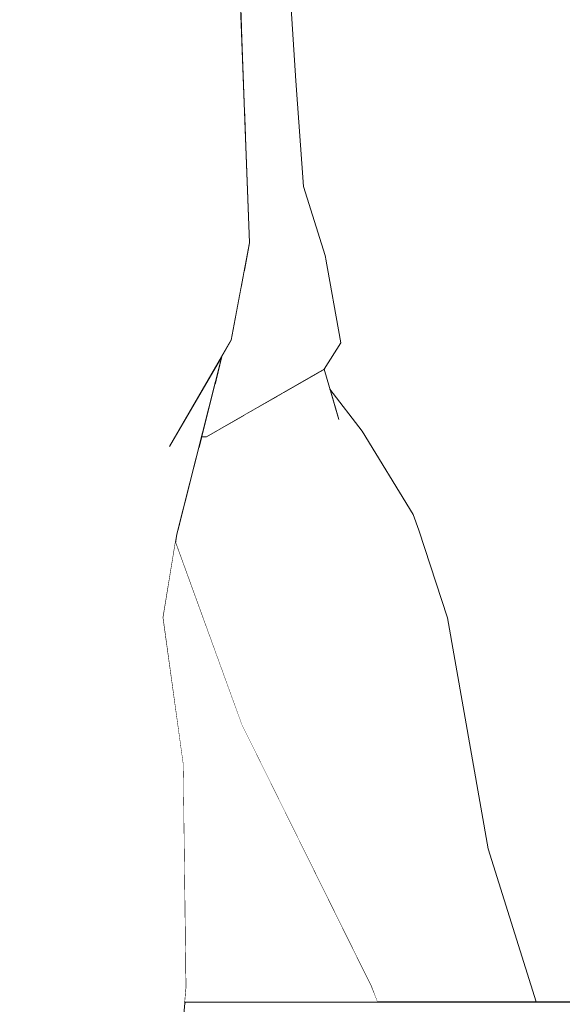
# Model space of a CAD drawing. Header units: millimetres. Extents: x 90539 to 127778, y -34922 to 14506.
# Tile 131 of 256: x 111008 to 111206, y 641 to 1000. Entities that reach past the tile are written whole.
import ezdxf

# ---------------------------------------------------------------- set-up
doc = ezdxf.new("R2010")
doc.units = ezdxf.units.MM
doc.header["$MEASUREMENT"] = 0
doc.linetypes.add('Wipeout_Contour', pattern=[1000, 0, -1000])
for name, color, linetype in [('Nowe_A-Niepełnosprawni', 7, 'Continuous'), ('Nowe_A-Wymiary-Wewnętrzne', 7, 'Continuous'), ('Nowe_A-Wymiary-Zewnętrzne', 7, 'Continuous'), ('Nowe_A-Ściany-Działowe', 7, 'Continuous'), ('Nowe_Drzwi Archicad', 7, 'Continuous')]:
    doc.layers.add(name, color=color, linetype=linetype)
for name, color, linetype, lineweight in [('Nowe_A-Niepełnosprawni_Nr_pióra__4', 7, 'Continuous', 13), ('Nowe_A-Wymiary-Wewnętrzne_Nr_pióra__46', 5, 'Continuous', 15), ('Nowe_A-Wymiary-Zewnętrzne_Nr_pióra__46', 5, 'Continuous', 15)]:
    doc.layers.add(name, color=color, linetype=linetype, lineweight=lineweight)
for name, color, linetype, lineweight, true_color in [('Nowe_A-Wymiary-Wewnętrzne_Nr_pióra__45', 7, 'Continuous', 15, 0x40a5ff), ('Nowe_A-Wymiary-Wewnętrzne_Nr_pióra__85', 7, 'Continuous', 13, 0x80c2ff), ('Nowe_A-Wymiary-Zewnętrzne_Nr_pióra__45', 7, 'Continuous', 15, 0x40a5ff), ('Nowe_A-Wymiary-Zewnętrzne_Nr_pióra__85', 7, 'Continuous', 13, 0x80c2ff)]:
    doc.layers.add(name, color=color, linetype=linetype, lineweight=lineweight, true_color=true_color)
doc.styles.add('STYL_AUTOMATYCZNY_2', font='arial.ttf')
doc.dimstyles.new('STYL_AUTOMATYCZNY__1', dxfattribs={"dimtxt": 125, "dimasz": 47.5, "dimexe": 0.18, "dimexo": 20, "dimgap": 0, "dimtad": 1, "dimdec": 1, "dimlfac": 0.1, "dimzin": 0, "dimdsep": 46, "dimtxsty": 'STYL_AUTOMATYCZNY_2', "dimblk": 'ARROWHEAD_11', "dimblk1": 'ARROWHEAD_11', "dimblk2": 'ARROWHEAD_11', "dimcen": 0.09, "dimclrd": 256, "dimclre": 256, "dimclrt": 5, "dimadec": 1, "dimazin": 0, "dimtfac": 1, "dimtdec": 4, "dimtmove": 0, "dimatfit": 3, "dimfxl": 0, "dimtolj": 1, "dimtzin": 0, "dimarcsym": 0})

# ---------------------------------------------------------------- blocks, each defined once
blk = doc.blocks.new('ElemPrzekroju_23')
at = {"color": 254, "linetype": 'Wipeout_Contour', "lineweight": 0, "ltscale": 333075.361572}
blk.add_wipeout([(110996, 940.97), (111052.99, 941.22), (111013.66, 1004.53)], dxfattribs=at).dxf.layer = 'Nowe_A-Niepełnosprawni'
at = {"color": 254, "linetype": 'Wipeout_Contour', "lineweight": 0, "ltscale": 333293.029782}
blk.add_wipeout([(111088.75, 995.89), (111089.8, 967.46), (111101.16, 969.41)], dxfattribs=at).dxf.layer = 'Nowe_A-Niepełnosprawni'
at = {"color": 254, "linetype": 'Wipeout_Contour', "lineweight": 0, "ltscale": 555465.124489}
blk.add_wipeout([(111081.55, 877.34), (111078.97, 867.11), (111112.42, 889.9), (111088.62, 902.77), (111085.01, 883.3)], dxfattribs=at).dxf.layer = 'Nowe_A-Niepełnosprawni'
at = {"color": 254, "linetype": 'Wipeout_Contour', "lineweight": 0, "ltscale": 333190.077844}
blk.add_wipeout([(111053.72, 780.95), (111065.16, 812.54), (111062.54, 844.61)], dxfattribs=at).dxf.layer = 'Nowe_A-Niepełnosprawni'
at = {"color": 254, "linetype": 'Wipeout_Contour', "lineweight": 0, "ltscale": 333012.548656}
blk.add_wipeout([(110987.07, 779.61), (111003.26, 702.25), (111014.62, 779.1)], dxfattribs=at).dxf.layer = 'Nowe_A-Niepełnosprawni'
at = {"color": 254, "linetype": 'Wipeout_Contour', "lineweight": 0, "ltscale": 333495.32774}
blk.add_wipeout([(111170.38, 699.64), (111158.54, 778.04), (111158.83, 697.07)], dxfattribs=at).dxf.layer = 'Nowe_A-Niepełnosprawni'
at = {"color": 254, "linetype": 'Wipeout_Contour', "lineweight": 0, "ltscale": 444785.930458}
blk.add_wipeout([(111068.13, 642), (111068.11, 641.77), (111320.3, 641.77), (111321.97, 642)], dxfattribs=at).dxf.layer = 'Nowe_A-Niepełnosprawni'
at = {"color": 254, "linetype": 'Wipeout_Contour', "lineweight": 0, "ltscale": 333294.301523}
blk.add_wipeout([(111089.98, 962.62), (111090.15, 958.09), (111101.16, 969.41)], dxfattribs=at).dxf.layer = 'Nowe_A-Niepełnosprawni'
at = {"color": 254, "linetype": 'Wipeout_Contour', "lineweight": 0, "ltscale": 333230.728718}
blk.add_wipeout([(111083.78, 945.03), (111051.41, 876.56), (111085.01, 883.3)], dxfattribs=at).dxf.layer = 'Nowe_A-Niepełnosprawni'
at = {"color": 254, "linetype": 'Wipeout_Contour', "lineweight": 0, "ltscale": 444398.691673}
blk.add_wipeout([(111089.72, 908.67), (111088.62, 902.77), (111112.42, 889.9), (111092.47, 907.68)], dxfattribs=at).dxf.layer = 'Nowe_A-Niepełnosprawni'
at = {"color": 254, "linetype": 'Wipeout_Contour', "lineweight": 0, "ltscale": 333001.457729}
blk.add_wipeout([(110990.75, 841.76), (110987.07, 779.61), (111014.62, 779.1)], dxfattribs=at).dxf.layer = 'Nowe_A-Niepełnosprawni'
at = {"color": 254, "linetype": 'Wipeout_Contour', "lineweight": 0, "ltscale": 333145.143357}
blk.add_wipeout([(111053.72, 780.95), (111028.22, 702.26), (111056.26, 727.95)], dxfattribs=at).dxf.layer = 'Nowe_A-Niepełnosprawni'
at = {"color": 254, "linetype": 'Wipeout_Contour', "lineweight": 0, "ltscale": 444782.557671}
blk.add_wipeout([(111068.11, 641.77), (111068.05, 641.09), (111318.69, 641.09), (111320.3, 641.77)], dxfattribs=at).dxf.layer = 'Nowe_A-Niepełnosprawni'
at = {"color": 254, "linetype": 'Wipeout_Contour', "lineweight": 0, "ltscale": 333261.293765}
blk.add_wipeout([(111087.72, 1023.79), (111069.13, 1016.81), (111091.6, 918.81)], dxfattribs=at).dxf.layer = 'Nowe_A-Niepełnosprawni'
at = {"color": 254, "linetype": 'Wipeout_Contour', "lineweight": 0, "ltscale": 333143.586307}
blk.add_wipeout([(111028.73, 875.63), (111051.41, 876.56), (111052.99, 941.22)], dxfattribs=at).dxf.layer = 'Nowe_A-Niepełnosprawni'
at = {"color": 254, "linetype": 'Wipeout_Contour', "lineweight": 0, "ltscale": 333360.71371}
blk.add_wipeout([(111119.31, 914.26), (111111.35, 939.43), (111119.19, 897.14)], dxfattribs=at).dxf.layer = 'Nowe_A-Niepełnosprawni'
at = {"color": 254, "linetype": 'Wipeout_Contour', "lineweight": 0, "ltscale": 333219.265578}
blk.add_wipeout([(111062.54, 844.61), (111065.16, 812.54), (111081.55, 877.34)], dxfattribs=at).dxf.layer = 'Nowe_A-Niepełnosprawni'
at = {"color": 254, "linetype": 'Wipeout_Contour', "lineweight": 0, "ltscale": 333178.210345}
blk.add_wipeout([(111053.72, 780.95), (111056.26, 727.95), (111060.23, 782.18)], dxfattribs=at).dxf.layer = 'Nowe_A-Niepełnosprawni'
at = {"color": 254, "linetype": 'Wipeout_Contour', "lineweight": 0, "ltscale": 444554.190649}
blk.add_wipeout([(111093.37, 754.24), (111144.06, 642), (111154.98, 642), (111154.47, 645.98)], dxfattribs=at).dxf.layer = 'Nowe_A-Niepełnosprawni'
at = {"color": 254, "linetype": 'Wipeout_Contour', "lineweight": 0, "ltscale": 333120.426833}
blk.add_wipeout([(111028.22, 702.26), (111025.48, 633.43), (111060.22, 676.09)], dxfattribs=at).dxf.layer = 'Nowe_A-Niepełnosprawni'
at = {"color": 254, "linetype": 'Wipeout_Contour', "lineweight": 0, "ltscale": 333572.959649}
blk.add_wipeout([(111188.54, 646.92), (111188.61, 642), (111189.79, 642)], dxfattribs=at).dxf.layer = 'Nowe_A-Niepełnosprawni'
at = {"color": 254, "linetype": 'Wipeout_Contour', "lineweight": 0, "ltscale": 444402.634226}
blk.add_wipeout([(111088.48, 1003.24), (111088.75, 995.89), (111101.16, 969.41), (111106.11, 1015)], dxfattribs=at).dxf.layer = 'Nowe_A-Niepełnosprawni'
at = {"color": 254, "linetype": 'Wipeout_Contour', "lineweight": 0, "ltscale": 333200.102018}
blk.add_wipeout([(111083.78, 945.03), (111052.99, 941.22), (111051.41, 876.56)], dxfattribs=at).dxf.layer = 'Nowe_A-Niepełnosprawni'
at = {"color": 254, "linetype": 'Wipeout_Contour', "lineweight": 0, "ltscale": 333327.03934}
blk.add_wipeout([(111111.35, 939.43), (111092.47, 907.68), (111112.42, 889.9)], dxfattribs=at).dxf.layer = 'Nowe_A-Niepełnosprawni'
at = {"color": 254, "linetype": 'Wipeout_Contour', "lineweight": 0, "ltscale": 333094.976502}
blk.add_wipeout([(111014.62, 779.1), (111042.26, 842.05), (111028.73, 875.63)], dxfattribs=at).dxf.layer = 'Nowe_A-Niepełnosprawni'
at = {"color": 254, "linetype": 'Wipeout_Contour', "lineweight": 0, "ltscale": 444476.584128}
blk.add_wipeout([(111093.37, 754.24), (111088.79, 743.18), (111141.66, 642), (111144.06, 642)], dxfattribs=at).dxf.layer = 'Nowe_A-Niepełnosprawni'
at = {"color": 254, "linetype": 'Wipeout_Contour', "lineweight": 0, "ltscale": 333140.129935}
blk.add_wipeout([(111060.22, 676.09), (111025.48, 633.43), (111048.9, 640.33)], dxfattribs=at).dxf.layer = 'Nowe_A-Niepełnosprawni'
at = {"color": 254, "linetype": 'Wipeout_Contour', "lineweight": 0, "ltscale": 333333.333373}
blk.add_wipeout([(111101.16, 969.41), (111111.35, 939.43), (111108.55, 977.93)], dxfattribs=at).dxf.layer = 'Nowe_A-Niepełnosprawni'
at = {"color": 254, "linetype": 'Wipeout_Contour', "lineweight": 0, "ltscale": 333089.082028}
blk.add_wipeout([(110996, 940.97), (111028.73, 875.63), (111052.99, 941.22)], dxfattribs=at).dxf.layer = 'Nowe_A-Niepełnosprawni'
at = {"color": 254, "linetype": 'Wipeout_Contour', "lineweight": 0, "ltscale": 333167.612047}
blk.add_wipeout([(111062.54, 844.61), (111042.26, 842.05), (111053.72, 780.95)], dxfattribs=at).dxf.layer = 'Nowe_A-Niepełnosprawni'
at = {"color": 254, "linetype": 'Wipeout_Contour', "lineweight": 0, "ltscale": 333410.816144}
blk.add_wipeout([(111158.83, 697.07), (111131.34, 802.8), (111112.88, 757.79)], dxfattribs=at).dxf.layer = 'Nowe_A-Niepełnosprawni'
at = {"color": 254, "linetype": 'Wipeout_Contour', "lineweight": 0, "ltscale": 333053.311274}
blk.add_wipeout([(111014.62, 779.1), (111003.26, 702.25), (111028.22, 702.26)], dxfattribs=at).dxf.layer = 'Nowe_A-Niepełnosprawni'
at = {"color": 254, "linetype": 'Wipeout_Contour', "lineweight": 0, "ltscale": 333183.435298}
blk.add_wipeout([(111048.9, 640.33), (111068.61, 647.24), (111060.22, 676.09)], dxfattribs=at).dxf.layer = 'Nowe_A-Niepełnosprawni'
at = {"color": 254, "linetype": 'Wipeout_Contour', "lineweight": 0, "ltscale": 333294.038881}
blk.add_wipeout([(111089.8, 967.46), (111089.98, 962.62), (111101.16, 969.41)], dxfattribs=at).dxf.layer = 'Nowe_A-Niepełnosprawni'
at = {"color": 254, "linetype": 'Wipeout_Contour', "lineweight": 0, "ltscale": 333354.47463}
blk.add_wipeout([(111112.42, 889.9), (111119.19, 897.14), (111111.35, 939.43)], dxfattribs=at).dxf.layer = 'Nowe_A-Niepełnosprawni'
at = {"color": 254, "linetype": 'Wipeout_Contour', "lineweight": 0, "ltscale": 333367.918498}
blk.add_wipeout([(111093.37, 754.24), (111154.47, 645.98), (111112.88, 757.79)], dxfattribs=at).dxf.layer = 'Nowe_A-Niepełnosprawni'
at = {"color": 254, "linetype": 'Wipeout_Contour', "lineweight": 0, "ltscale": 333038.625454}
blk.add_wipeout([(111003.26, 702.25), (111000.49, 633.43), (111028.22, 702.26)], dxfattribs=at).dxf.layer = 'Nowe_A-Niepełnosprawni'
at = {"color": 254, "linetype": 'Wipeout_Contour', "lineweight": 0, "ltscale": 444697.289988}
blk.add_wipeout([(111170.38, 699.64), (111158.83, 697.07), (111177.91, 642), (111182.38, 642)], dxfattribs=at).dxf.layer = 'Nowe_A-Niepełnosprawni'
at = {"color": 254, "linetype": 'Wipeout_Contour', "lineweight": 0, "ltscale": 333177.230898}
blk.add_wipeout([(111048.9, 640.33), (111053.98, 627.19), (111068.61, 647.24)], dxfattribs=at).dxf.layer = 'Nowe_A-Niepełnosprawni'
at = {"color": 254, "linetype": 'Wipeout_Contour', "lineweight": 0, "ltscale": 333328.814765}
blk.add_wipeout([(111101.16, 969.41), (111108.55, 977.93), (111106.11, 1015)], dxfattribs=at).dxf.layer = 'Nowe_A-Niepełnosprawni'
at = {"color": 254, "linetype": 'Wipeout_Contour', "lineweight": 0, "ltscale": 333374.779211}
blk.add_wipeout([(111119.31, 914.26), (111119.19, 897.14), (111124.92, 882.36)], dxfattribs=at).dxf.layer = 'Nowe_A-Niepełnosprawni'
at = {"color": 254, "linetype": 'Wipeout_Contour', "lineweight": 0, "ltscale": 444359.101261}
blk.add_wipeout([(111075.98, 848.14), (111112.42, 889.9), (111078.97, 867.11), (111077.33, 860.65)], dxfattribs=at).dxf.layer = 'Nowe_A-Niepełnosprawni'
at = {"color": 254, "linetype": 'Wipeout_Contour', "lineweight": 0, "ltscale": 333456.026371}
blk.add_wipeout([(111158.83, 697.07), (111158.54, 778.04), (111131.34, 802.8)], dxfattribs=at).dxf.layer = 'Nowe_A-Niepełnosprawni'
at = {"color": 254, "linetype": 'Wipeout_Contour', "lineweight": 0, "ltscale": 333150.987704}
blk.add_wipeout([(111028.22, 702.26), (111060.22, 676.09), (111056.26, 727.95)], dxfattribs=at).dxf.layer = 'Nowe_A-Niepełnosprawni'
at = {"color": 254, "linetype": 'Wipeout_Contour', "lineweight": 0, "ltscale": 444764.681365}
blk.add_wipeout([(111178.67, 697.75), (111188.54, 646.92), (111193.97, 642), (111196.17, 642)], dxfattribs=at).dxf.layer = 'Nowe_A-Niepełnosprawni'
at = {"color": 254, "linetype": 'Wipeout_Contour', "lineweight": 0, "ltscale": 333512.032102}
blk.add_wipeout([(111173.35, 642), (111165.89, 657.32), (111166.75, 642)], dxfattribs=at).dxf.layer = 'Nowe_A-Niepełnosprawni'
at = {"color": 254, "linetype": 'Wipeout_Contour', "lineweight": 0, "ltscale": 333194.960086}
blk.add_wipeout([(111068.61, 647.24), (111053.98, 627.19), (111067.32, 633.09)], dxfattribs=at).dxf.layer = 'Nowe_A-Niepełnosprawni'
at = {"layer": 'Nowe_A-Niepełnosprawni_Nr_pióra__4', "color": 7, "linetype": 'Continuous', "lineweight": 13}
blk.add_line((111106.11, 1015), (111108.55, 977.93), dxfattribs=at)
at = {"color": 254, "linetype": 'Wipeout_Contour', "lineweight": 0, "ltscale": 333272.070635}
blk.add_wipeout([(111083.78, 945.03), (111085.01, 883.3), (111091.6, 918.81)], dxfattribs=at).dxf.layer = 'Nowe_A-Niepełnosprawni'
at = {"color": 254, "linetype": 'Wipeout_Contour', "lineweight": 0, "ltscale": 333373.966698}
blk.add_wipeout([(111118.86, 872.75), (111124.92, 882.36), (111119.19, 897.14)], dxfattribs=at).dxf.layer = 'Nowe_A-Niepełnosprawni'
at = {"color": 254, "linetype": 'Wipeout_Contour', "lineweight": 0, "ltscale": 333237.486191}
blk.add_wipeout([(111077.33, 860.65), (111074.4, 849.06), (111075.98, 848.14)], dxfattribs=at).dxf.layer = 'Nowe_A-Niepełnosprawni'
at = {"color": 254, "linetype": 'Wipeout_Contour', "lineweight": 0, "ltscale": 333085.224052}
blk.add_wipeout([(111034.87, 779.57), (111014.62, 779.1), (111028.22, 702.26)], dxfattribs=at).dxf.layer = 'Nowe_A-Niepełnosprawni'
at = {"color": 254, "linetype": 'Wipeout_Contour', "lineweight": 0, "ltscale": 333191.726642}
blk.add_wipeout([(111056.26, 727.95), (111067.56, 728.79), (111060.23, 782.18)], dxfattribs=at).dxf.layer = 'Nowe_A-Niepełnosprawni'
at = {"color": 254, "linetype": 'Wipeout_Contour', "lineweight": 0, "ltscale": 333500.534557}
blk.add_wipeout([(111170.38, 699.64), (111163.89, 782.09), (111158.54, 778.04)], dxfattribs=at).dxf.layer = 'Nowe_A-Niepełnosprawni'
at = {"color": 254, "linetype": 'Wipeout_Contour', "lineweight": 0, "ltscale": 333578.145906}
blk.add_wipeout([(111193.97, 642), (111188.54, 646.92), (111189.79, 642)], dxfattribs=at).dxf.layer = 'Nowe_A-Niepełnosprawni'
at = {"color": 254, "linetype": 'Wipeout_Contour', "lineweight": 0, "ltscale": 333209.614793}
blk.add_wipeout([(111043.66, 1000.51), (111083.78, 945.03), (111069.13, 1016.81)], dxfattribs=at).dxf.layer = 'Nowe_A-Niepełnosprawni'
at = {"color": 254, "linetype": 'Wipeout_Contour', "lineweight": 0, "ltscale": 333234.626509}
blk.add_wipeout([(111074.16, 848.11), (111075.98, 848.14), (111074.4, 849.06)], dxfattribs=at).dxf.layer = 'Nowe_A-Niepełnosprawni'
at = {"color": 254, "linetype": 'Wipeout_Contour', "lineweight": 0, "ltscale": 333100.17138}
blk.add_wipeout([(111042.26, 842.05), (111014.62, 779.1), (111034.87, 779.57)], dxfattribs=at).dxf.layer = 'Nowe_A-Niepełnosprawni'
at = {"color": 254, "linetype": 'Wipeout_Contour', "lineweight": 0, "ltscale": 333432.418873}
blk.add_wipeout([(111112.88, 757.79), (111154.47, 645.98), (111158.83, 697.07)], dxfattribs=at).dxf.layer = 'Nowe_A-Niepełnosprawni'
at = {"color": 254, "linetype": 'Wipeout_Contour', "lineweight": 0, "ltscale": 333202.341332}
blk.add_wipeout([(111060.22, 676.09), (111068.61, 647.24), (111067.56, 728.79)], dxfattribs=at).dxf.layer = 'Nowe_A-Niepełnosprawni'
at = {"color": 254, "linetype": 'Wipeout_Contour', "lineweight": 0, "ltscale": 333059.627835}
blk.add_wipeout([(111028.22, 702.26), (111000.49, 633.43), (111025.48, 633.43)], dxfattribs=at).dxf.layer = 'Nowe_A-Niepełnosprawni'
at = {"color": 254, "linetype": 'Wipeout_Contour', "lineweight": 0, "ltscale": 333543.901295}
blk.add_wipeout([(111170.38, 699.64), (111188.54, 646.92), (111178.67, 697.75)], dxfattribs=at).dxf.layer = 'Nowe_A-Niepełnosprawni'
at = {"layer": 'Nowe_A-Niepełnosprawni_Nr_pióra__4', "color": 7, "linetype": 'Continuous', "lineweight": 13}
blk.add_line((111067.32, 633.09), (111068.61, 647.24), dxfattribs=at)
at = {"color": 254, "linetype": 'Wipeout_Contour', "lineweight": 0, "ltscale": 333256.826878}
blk.add_wipeout([(111091.6, 918.81), (111069.13, 1016.81), (111083.78, 945.03)], dxfattribs=at).dxf.layer = 'Nowe_A-Niepełnosprawni'
at = {"color": 254, "linetype": 'Wipeout_Contour', "lineweight": 0, "ltscale": 333123.08759}
blk.add_wipeout([(111013.66, 1004.53), (111052.99, 941.22), (111043.66, 1000.51)], dxfattribs=at).dxf.layer = 'Nowe_A-Niepełnosprawni'
at = {"color": 254, "linetype": 'Wipeout_Contour', "lineweight": 0, "ltscale": 333317.150382}
blk.add_wipeout([(111075.98, 848.14), (111118.86, 872.75), (111112.42, 889.9)], dxfattribs=at).dxf.layer = 'Nowe_A-Niepełnosprawni'
at = {"color": 254, "linetype": 'Wipeout_Contour', "lineweight": 0, "ltscale": 333043.345146}
blk.add_wipeout([(111014.62, 779.1), (111028.73, 875.63), (110990.75, 841.76)], dxfattribs=at).dxf.layer = 'Nowe_A-Niepełnosprawni'
at = {"color": 254, "linetype": 'Wipeout_Contour', "lineweight": 0, "ltscale": 333139.626659}
blk.add_wipeout([(111034.87, 779.57), (111053.72, 780.95), (111042.26, 842.05)], dxfattribs=at).dxf.layer = 'Nowe_A-Niepełnosprawni'
at = {"color": 254, "linetype": 'Wipeout_Contour', "lineweight": 0, "ltscale": 333191.023622}
blk.add_wipeout([(111056.26, 727.95), (111060.22, 676.09), (111067.56, 728.79)], dxfattribs=at).dxf.layer = 'Nowe_A-Niepełnosprawni'
at = {"color": 254, "linetype": 'Wipeout_Contour', "lineweight": 0, "ltscale": 444737.038196}
blk.add_wipeout([(111188.54, 646.92), (111170.38, 699.64), (111182.38, 642), (111188.61, 642)], dxfattribs=at).dxf.layer = 'Nowe_A-Niepełnosprawni'
at = {"color": 254, "linetype": 'Wipeout_Contour', "lineweight": 0, "ltscale": 333471.176046}
blk.add_wipeout([(111154.47, 645.98), (111154.98, 642), (111155.99, 642)], dxfattribs=at).dxf.layer = 'Nowe_A-Niepełnosprawni'
at = {"layer": 'Nowe_A-Niepełnosprawni_Nr_pióra__4', "color": 7, "linetype": 'Continuous', "lineweight": 13}
blk.add_line((111067.56, 728.79), (111068.61, 647.24), dxfattribs=at)
at = {"color": 254, "linetype": 'Wipeout_Contour', "lineweight": 0, "ltscale": 333005.115036}
blk.add_wipeout([(111013.66, 1004.53), (110982.34, 1000.24), (110996, 940.97)], dxfattribs=at).dxf.layer = 'Nowe_A-Niepełnosprawni'
at = {"color": 254, "linetype": 'Wipeout_Contour', "lineweight": 0, "ltscale": 333193.208845}
blk.add_wipeout([(111043.66, 1000.51), (111052.99, 941.22), (111083.78, 945.03)], dxfattribs=at).dxf.layer = 'Nowe_A-Niepełnosprawni'
at = {"color": 254, "linetype": 'Wipeout_Contour', "lineweight": 0, "ltscale": 555485.732328}
blk.add_wipeout([(111089.72, 908.67), (111092.47, 907.68), (111101.16, 969.41), (111090.15, 958.09), (111091.6, 918.81)], dxfattribs=at).dxf.layer = 'Nowe_A-Niepełnosprawni'
at = {"color": 254, "linetype": 'Wipeout_Contour', "lineweight": 0, "ltscale": 333019.86038}
blk.add_wipeout([(111028.73, 875.63), (110980.91, 912.27), (110999.45, 876.33)], dxfattribs=at).dxf.layer = 'Nowe_A-Niepełnosprawni'
at = {"color": 254, "linetype": 'Wipeout_Contour', "lineweight": 0, "ltscale": 333360.636941}
blk.add_wipeout([(111119.19, 897.14), (111112.42, 889.9), (111118.86, 872.75)], dxfattribs=at).dxf.layer = 'Nowe_A-Niepełnosprawni'
at = {"color": 254, "linetype": 'Wipeout_Contour', "lineweight": 0, "ltscale": 333209.316847}
blk.add_wipeout([(111051.41, 876.56), (111062.54, 844.61), (111085.01, 883.3)], dxfattribs=at).dxf.layer = 'Nowe_A-Niepełnosprawni'
at = {"color": 254, "linetype": 'Wipeout_Contour', "lineweight": 0, "ltscale": 333287.044099}
blk.add_wipeout([(111089.67, 855.99), (111095.03, 848.3), (111092.52, 857.63)], dxfattribs=at).dxf.layer = 'Nowe_A-Niepełnosprawni'
at = {"color": 254, "linetype": 'Wipeout_Contour', "lineweight": 0, "ltscale": 333124.750113}
blk.add_wipeout([(111028.22, 702.26), (111053.72, 780.95), (111034.87, 779.57)], dxfattribs=at).dxf.layer = 'Nowe_A-Niepełnosprawni'
at = {"color": 254, "linetype": 'Wipeout_Contour', "lineweight": 0, "ltscale": 444642.421528}
blk.add_wipeout([(111158.83, 697.07), (111154.47, 645.98), (111155.99, 642), (111164.94, 642)], dxfattribs=at).dxf.layer = 'Nowe_A-Niepełnosprawni'
at = {"layer": 'Nowe_A-Niepełnosprawni_Nr_pióra__4', "color": 7, "linetype": 'Continuous', "lineweight": 13}
blk.add_line((111119.31, 914.26), (111124.92, 882.36), dxfattribs=at)
at = {"color": 254, "linetype": 'Wipeout_Contour', "lineweight": 0, "ltscale": 333316.928037}
blk.add_wipeout([(111101.16, 969.41), (111092.47, 907.68), (111111.35, 939.43)], dxfattribs=at).dxf.layer = 'Nowe_A-Niepełnosprawni'
at = {"color": 254, "linetype": 'Wipeout_Contour', "lineweight": 0, "ltscale": 333166.120784}
blk.add_wipeout([(111051.41, 876.56), (111042.26, 842.05), (111062.54, 844.61)], dxfattribs=at).dxf.layer = 'Nowe_A-Niepełnosprawni'
at = {"color": 254, "linetype": 'Wipeout_Contour', "lineweight": 0, "ltscale": 333372.019859}
blk.add_wipeout([(111118.83, 872.73), (111118.44, 872.5), (111124.18, 854.37)], dxfattribs=at).dxf.layer = 'Nowe_A-Niepełnosprawni'
at = {"color": 254, "linetype": 'Wipeout_Contour', "lineweight": 0, "ltscale": 333277.941091}
blk.add_wipeout([(111083.47, 852.43), (111095.03, 848.3), (111089.67, 855.99)], dxfattribs=at).dxf.layer = 'Nowe_A-Niepełnosprawni'
at = {"color": 254, "linetype": 'Wipeout_Contour', "lineweight": 0, "ltscale": 333187.507343}
blk.add_wipeout([(111065.16, 812.54), (111053.72, 780.95), (111060.23, 782.18)], dxfattribs=at).dxf.layer = 'Nowe_A-Niepełnosprawni'
at = {"layer": 'Nowe_A-Niepełnosprawni_Nr_pióra__4', "color": 7, "linetype": 'Continuous', "lineweight": 13}
for p, q in [((111091.6, 918.81), (111087.72, 1023.79)), ((111108.55, 977.93), (111111.35, 939.43)), ((111119.31, 914.26), (111111.35, 939.43)), ((111091.6, 918.81), (111085.01, 883.3))]:
    blk.add_line(p, q, dxfattribs=at)
at = {"color": 254, "linetype": 'Wipeout_Contour', "lineweight": 0, "ltscale": 333132.409193}
blk.add_wipeout([(111028.73, 875.63), (111042.26, 842.05), (111051.41, 876.56)], dxfattribs=at).dxf.layer = 'Nowe_A-Niepełnosprawni'
at = {"color": 254, "linetype": 'Wipeout_Contour', "lineweight": 0, "ltscale": 444539.942452}
blk.add_wipeout([(111120.94, 865.49), (111121.31, 864.21), (111151.33, 819.7), (111132.75, 850.16)], dxfattribs=at).dxf.layer = 'Nowe_A-Niepełnosprawni'
at = {"color": 254, "linetype": 'Wipeout_Contour', "lineweight": 0, "ltscale": 444363.359452}
blk.add_wipeout([(111073.12, 844.01), (111071.33, 836.93), (111110.97, 809.48), (111095.03, 848.3)], dxfattribs=at).dxf.layer = 'Nowe_A-Niepełnosprawni'
at = {"color": 254, "linetype": 'Wipeout_Contour', "lineweight": 0, "ltscale": 333029.31208}
blk.add_wipeout([(110999.45, 876.33), (110990.75, 841.76), (111028.73, 875.63)], dxfattribs=at).dxf.layer = 'Nowe_A-Niepełnosprawni'
at = {"color": 254, "linetype": 'Wipeout_Contour', "lineweight": 0, "ltscale": 444452.354687}
blk.add_wipeout([(111104.06, 864.25), (111103.65, 864.02), (111110.97, 809.48), (111120.4, 825.45)], dxfattribs=at).dxf.layer = 'Nowe_A-Niepełnosprawni'
at = {"color": 254, "linetype": 'Wipeout_Contour', "lineweight": 0, "ltscale": 333477.742309}
blk.add_wipeout([(111163.89, 782.09), (111153.43, 813.98), (111151.33, 819.7)], dxfattribs=at).dxf.layer = 'Nowe_A-Niepełnosprawni'
at = {"color": 254, "linetype": 'Wipeout_Contour', "lineweight": 0, "ltscale": 555355.450821}
blk.add_wipeout([(111065.16, 812.54), (111064.89, 810.86), (111068.69, 800.95), (111074.95, 796.99), (111066.11, 816.31)], dxfattribs=at).dxf.layer = 'Nowe_A-Niepełnosprawni'
at = {"color": 254, "linetype": 'Wipeout_Contour', "lineweight": 0, "ltscale": 333017.015411}
blk.add_wipeout([(110996, 940.97), (110980.91, 912.27), (111028.73, 875.63)], dxfattribs=at).dxf.layer = 'Nowe_A-Niepełnosprawni'
at = {"color": 254, "linetype": 'Wipeout_Contour', "lineweight": 0, "ltscale": 333350.913268}
blk.add_wipeout([(111116.89, 871.62), (111104.06, 864.25), (111120.4, 825.45)], dxfattribs=at).dxf.layer = 'Nowe_A-Niepełnosprawni'
at = {"color": 254, "linetype": 'Wipeout_Contour', "lineweight": 0, "ltscale": 444324.705985}
blk.add_wipeout([(111068.16, 824.4), (111074.95, 796.99), (111098.27, 803.13), (111070.68, 834.35)], dxfattribs=at).dxf.layer = 'Nowe_A-Niepełnosprawni'
at = {"color": 254, "linetype": 'Wipeout_Contour', "lineweight": 0, "ltscale": 333364.821191}
blk.add_wipeout([(111110.97, 809.48), (111124.63, 817.49), (111120.4, 825.45)], dxfattribs=at).dxf.layer = 'Nowe_A-Niepełnosprawni'
at = {"color": 254, "linetype": 'Wipeout_Contour', "lineweight": 0, "ltscale": 333240.854758}
blk.add_wipeout([(111074.95, 796.99), (111068.69, 800.95), (111088.79, 743.18)], dxfattribs=at).dxf.layer = 'Nowe_A-Niepełnosprawni'
at = {"color": 254, "linetype": 'Wipeout_Contour', "lineweight": 0, "ltscale": 333409.928847}
blk.add_wipeout([(111124.18, 854.37), (111124.63, 817.49), (111151.33, 819.7)], dxfattribs=at).dxf.layer = 'Nowe_A-Niepełnosprawni'
at = {"color": 254, "linetype": 'Wipeout_Contour', "lineweight": 0, "ltscale": 444363.682309}
blk.add_wipeout([(111070.68, 834.35), (111098.27, 803.13), (111110.97, 809.48), (111071.33, 836.93)], dxfattribs=at).dxf.layer = 'Nowe_A-Niepełnosprawni'
at = {"color": 254, "linetype": 'Wipeout_Contour', "lineweight": 0, "ltscale": 333378.166359}
blk.add_wipeout([(111124.18, 854.37), (111120.4, 825.45), (111124.63, 817.49)], dxfattribs=at).dxf.layer = 'Nowe_A-Niepełnosprawni'
at = {"color": 254, "linetype": 'Wipeout_Contour', "lineweight": 0, "ltscale": 333218.412091}
blk.add_wipeout([(111068.16, 824.4), (111066.11, 816.31), (111074.95, 796.99)], dxfattribs=at).dxf.layer = 'Nowe_A-Niepełnosprawni'
at = {"color": 254, "linetype": 'Wipeout_Contour', "lineweight": 0, "ltscale": 333482.178419}
blk.add_wipeout([(111163.89, 782.09), (111151.33, 819.7), (111158.54, 778.04)], dxfattribs=at).dxf.layer = 'Nowe_A-Niepełnosprawni'
at = {"color": 254, "linetype": 'Wipeout_Contour', "lineweight": 0, "ltscale": 333349.439349}
blk.add_wipeout([(111098.27, 803.13), (111131.34, 802.8), (111110.97, 809.48)], dxfattribs=at).dxf.layer = 'Nowe_A-Niepełnosprawni'
at = {"color": 254, "linetype": 'Wipeout_Contour', "lineweight": 0, "ltscale": 444493.414568}
blk.add_wipeout([(111116.89, 871.62), (111120.4, 825.45), (111124.18, 854.37), (111118.44, 872.5)], dxfattribs=at).dxf.layer = 'Nowe_A-Niepełnosprawni'
at = {"color": 254, "linetype": 'Wipeout_Contour', "lineweight": 0, "ltscale": 444424.743171}
blk.add_wipeout([(111095.03, 848.3), (111110.97, 809.48), (111103.65, 864.02), (111102.17, 863.17)], dxfattribs=at).dxf.layer = 'Nowe_A-Niepełnosprawni'
at = {"color": 254, "linetype": 'Wipeout_Contour', "lineweight": 0, "ltscale": 333447.326891}
blk.add_wipeout([(111158.54, 778.04), (111148.98, 816.07), (111131.34, 802.8)], dxfattribs=at).dxf.layer = 'Nowe_A-Niepełnosprawni'
at = {"color": 254, "linetype": 'Wipeout_Contour', "lineweight": 0, "ltscale": 333207.598823}
blk.add_wipeout([(111064.75, 810.05), (111068.69, 800.95), (111064.89, 810.86)], dxfattribs=at).dxf.layer = 'Nowe_A-Niepełnosprawni'
at = {"color": 254, "linetype": 'Wipeout_Contour', "lineweight": 0, "ltscale": 333289.214784}
blk.add_wipeout([(111093.37, 754.24), (111112.88, 757.79), (111074.95, 796.99)], dxfattribs=at).dxf.layer = 'Nowe_A-Niepełnosprawni'
at = {"color": 254, "linetype": 'Wipeout_Contour', "lineweight": 0, "ltscale": 333520.139785}
blk.add_wipeout([(111178.67, 697.75), (111163.89, 782.09), (111170.38, 699.64)], dxfattribs=at).dxf.layer = 'Nowe_A-Niepełnosprawni'
at = {"layer": 'Nowe_A-Niepełnosprawni_Nr_pióra__4', "color": 7, "linetype": 'Continuous', "lineweight": 13}
blk.add_line((111124.92, 882.36), (111118.86, 872.75), dxfattribs=at)
at = {"color": 254, "linetype": 'Wipeout_Contour', "lineweight": 0, "ltscale": 333299.872339}
blk.add_wipeout([(111102.17, 863.17), (111092.52, 857.63), (111095.03, 848.3)], dxfattribs=at).dxf.layer = 'Nowe_A-Niepełnosprawni'
at = {"color": 254, "linetype": 'Wipeout_Contour', "lineweight": 0, "ltscale": 333406.895035}
blk.add_wipeout([(111151.33, 819.7), (111121.31, 864.21), (111124.18, 854.37)], dxfattribs=at).dxf.layer = 'Nowe_A-Niepełnosprawni'
at = {"color": 254, "linetype": 'Wipeout_Contour', "lineweight": 0, "ltscale": 333264.760291}
blk.add_wipeout([(111088.79, 743.18), (111093.37, 754.24), (111074.95, 796.99)], dxfattribs=at).dxf.layer = 'Nowe_A-Niepełnosprawni'
at = {"color": 254, "linetype": 'Wipeout_Contour', "lineweight": 0, "ltscale": 444663.580264}
blk.add_wipeout([(111165.89, 657.32), (111158.83, 697.07), (111164.94, 642), (111166.75, 642)], dxfattribs=at).dxf.layer = 'Nowe_A-Niepełnosprawni'
at = {"layer": 'Nowe_A-Niepełnosprawni_Nr_pióra__4', "color": 7, "linetype": 'Continuous', "lineweight": 13}
for p, q in [((111124.18, 854.37), (111118.83, 872.73)), ((111120.94, 865.49), (111132.75, 850.16))]:
    blk.add_line(p, q, dxfattribs=at)
at = {"color": 254, "linetype": 'Wipeout_Contour', "lineweight": 0, "ltscale": 555418.805966}
blk.add_wipeout([(111073.12, 844.01), (111095.03, 848.3), (111083.47, 852.43), (111075.98, 848.14), (111074.16, 848.11)], dxfattribs=at).dxf.layer = 'Nowe_A-Niepełnosprawni'
at = {"color": 254, "linetype": 'Wipeout_Contour', "lineweight": 0, "ltscale": 333294.34074}
blk.add_wipeout([(111074.95, 796.99), (111112.88, 757.79), (111098.27, 803.13)], dxfattribs=at).dxf.layer = 'Nowe_A-Niepełnosprawni'
at = {"color": 254, "linetype": 'Wipeout_Contour', "lineweight": 0, "ltscale": 444683.685592}
blk.add_wipeout([(111177.91, 642), (111158.83, 697.07), (111165.89, 657.32), (111173.35, 642)], dxfattribs=at).dxf.layer = 'Nowe_A-Niepełnosprawni'
at = {"layer": 'Nowe_A-Niepełnosprawni_Nr_pióra__4', "color": 7, "linetype": 'Continuous', "lineweight": 13}
for p, q in [((111062.54, 844.61), (111085.01, 883.3)), ((111065.16, 812.54), (111081.55, 877.34)), ((111118.86, 872.75), (111075.98, 848.14)), ((111075.98, 848.14), (111074.16, 848.11)), ((111178.67, 697.75), (111163.89, 782.09)), ((111196.17, 642), (111178.67, 697.75))]:
    blk.add_line(p, q, dxfattribs=at)
at = {"color": 254, "linetype": 'Wipeout_Contour', "lineweight": 0, "ltscale": 444299.008443}
blk.add_wipeout([(111064.75, 810.05), (111064.66, 809.49), (111088.79, 743.18), (111068.69, 800.95)], dxfattribs=at).dxf.layer = 'Nowe_A-Niepełnosprawni'
at = {"color": 254, "linetype": 'Wipeout_Contour', "lineweight": 0, "ltscale": 333350.939706}
blk.add_wipeout([(111098.27, 803.13), (111112.88, 757.79), (111131.34, 802.8)], dxfattribs=at).dxf.layer = 'Nowe_A-Niepełnosprawni'
at = {"layer": 'Nowe_A-Niepełnosprawni_Nr_pióra__4', "color": 7, "linetype": 'Continuous', "lineweight": 13}
for p, q in [((111065.16, 812.54), (111060.23, 782.18)), ((111060.23, 782.18), (111067.56, 728.79))]:
    blk.add_line(p, q, dxfattribs=at)
at = {"color": 254, "linetype": 'Wipeout_Contour', "lineweight": 0, "ltscale": 333414.072991}
blk.add_wipeout([(111124.63, 817.49), (111131.34, 802.8), (111148.98, 816.07)], dxfattribs=at).dxf.layer = 'Nowe_A-Niepełnosprawni'
at = {"color": 254, "linetype": 'Wipeout_Contour', "lineweight": 0, "ltscale": 444512.980879}
blk.add_wipeout([(111088.79, 743.18), (111135.98, 647.67), (111139.33, 642), (111141.66, 642)], dxfattribs=at).dxf.layer = 'Nowe_A-Niepełnosprawni'
at = {"layer": 'Nowe_A-Niepełnosprawni_Nr_pióra__4', "color": 7, "linetype": 'Continuous', "lineweight": 13}
blk.add_line((111088.79, 743.18), (111064.66, 809.49), dxfattribs=at)
at = {"color": 254, "linetype": 'Wipeout_Contour', "lineweight": 0, "ltscale": 333467.844484}
blk.add_wipeout([(111151.33, 819.7), (111148.98, 816.07), (111158.54, 778.04)], dxfattribs=at).dxf.layer = 'Nowe_A-Niepełnosprawni'
at = {"color": 254, "linetype": 'Wipeout_Contour', "lineweight": 0, "ltscale": 333375.613442}
blk.add_wipeout([(111131.34, 802.8), (111124.63, 817.49), (111110.97, 809.48)], dxfattribs=at).dxf.layer = 'Nowe_A-Niepełnosprawni'
at = {"color": 254, "linetype": 'Wipeout_Contour', "lineweight": 0, "ltscale": 333418.98604}
blk.add_wipeout([(111135.98, 647.67), (111138.27, 642), (111139.33, 642)], dxfattribs=at).dxf.layer = 'Nowe_A-Niepełnosprawni'
at = {"layer": 'Nowe_A-Niepełnosprawni_Nr_pióra__4', "color": 7, "linetype": 'Continuous', "lineweight": 13}
for p, q in [((111163.89, 782.09), (111153.43, 813.98)), ((111135.98, 647.67), (111088.79, 743.18)), ((111138.27, 642), (111135.98, 647.67)), ((111068.13, 642), (111321.97, 642))]:
    blk.add_line(p, q, dxfattribs=at)
at = {"color": 254, "linetype": 'Wipeout_Contour', "lineweight": 0, "ltscale": 333433.545498}
blk.add_wipeout([(111124.63, 817.49), (111148.98, 816.07), (111151.33, 819.7)], dxfattribs=at).dxf.layer = 'Nowe_A-Niepełnosprawni'
at = {"layer": 'Nowe_A-Niepełnosprawni_Nr_pióra__4', "color": 7, "linetype": 'Continuous', "lineweight": 13}
for q in [(111132.75, 850.16), (111153.43, 813.98)]:
    blk.add_line((111151.33, 819.7), q, dxfattribs=at)
blk = doc.blocks.new('ElemPrzekroju_25')
at = {"color": 254, "linetype": 'Wipeout_Contour', "lineweight": 0, "ltscale": 6815411.693442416}
blk.add_wipeout([(109677.6, 2540), (109677.6, 2100), (110477.6, 2100), (110477.6, 519.19), (110503.66, 549.44), (110520.6, 562.24), (110520.6, 2117), (111654.6, 2117), (111654.6, 0), (111973.1, 0), (111973.1, 2.45), (111943.06, 2.45), (111910.44, 86.95), (111909.1, 94.15), (111909.1, 204.5), (111973.1, 204.5), (111973.1, 205.5), (111908.1, 205.5), (111908.1, 228.49), (111870.92, 228.49), (111870.92, 232.26), (111870.92, 232.76), (111870.9, 257.12), (111870.92, 260.3), (111870.92, 477.41), (111870.9, 514.77), (111870.92, 548.64), (111870.92, 566.63), (111870.72, 573.91), (111870.15, 590.35), (111869.58, 605.28), (111868.94, 621.57), (111868.28, 635.36), (111867.53, 651.5), (111866.73, 666.91), (111866.46, 675.53), (111870.87, 676.73), (111870.92, 687.28), (111870.92, 691.98), (111870.92, 692.51), (111908.1, 692.51), (111908.1, 717), (111918.49, 749.19), (111892.43, 753.66), (111890.42, 755.43), (111889.48, 757.69), (111889.61, 759.5), (111889.69, 759.95), (111890.43, 764.33), (111895.67, 795.02), (111896.27, 798.52), (111897.03, 800.85), (111898.43, 802.31), (111900.88, 803.3), (111934.17, 797.72), (111934, 797.19), (111947.82, 839.98), (111973.27, 839.98), (111973.27, 840), (112527.6, 840), (112527.6, 2540)], dxfattribs=at).dxf.layer = 'Nowe_A-Ściany-Działowe'
blk = doc.blocks.new('ElemPrzekroju_26')
at = {"color": 254, "linetype": 'Wipeout_Contour', "lineweight": 0, "ltscale": 888711.595581}
blk.add_wipeout([(111060.23, 782.18), (111067.56, 728.79), (111068.61, 647.24), (111068.13, 642), (111138.27, 642), (111135.98, 647.67), (111088.79, 743.18), (111064.66, 809.49)], dxfattribs=at).dxf.layer = 'Nowe_Drzwi Archicad'
blk = doc.blocks.new('*D714')
at = {"layer": 'Nowe_A-Wymiary-Wewnętrzne_Nr_pióra__45', "linetype": 'Continuous', "lineweight": 15, "true_color": 0x40a5ff}
for points in [[(116511.16, 900), (116512.12, 895.22), (116514.83, 891.16), (116518.88, 888.45), (116523.66, 887.5), (116528.45, 888.45), (116532.5, 891.16), (116535.21, 895.22), (116536.16, 900), (116535.21, 904.78), (116532.5, 908.84), (116528.45, 911.55), (116523.66, 912.5), (116518.88, 911.55), (116514.83, 908.84), (116512.12, 904.78)], [(116511.16, 0), (116512.12, -4.78), (116514.83, -8.84), (116518.88, -11.55), (116523.66, -12.5), (116528.45, -11.55), (116532.5, -8.84), (116535.21, -4.78), (116536.16, 0), (116535.21, 4.78), (116532.5, 8.84), (116528.45, 11.55), (116523.66, 12.5), (116518.88, 11.55), (116514.83, 8.84), (116512.12, 4.78)]]:
    blk.add_hatch(color=161, dxfattribs=at).paths.add_polyline_path(points)
at = {"layer": 'Nowe_A-Wymiary-Wewnętrzne_Nr_pióra__45', "color": 161, "linetype": 'Continuous', "lineweight": 15, "true_color": 0x40a5ff}
for centre in [(116523.66, 900), (116523.66, 0)]:
    blk.add_circle(centre, 12.5, dxfattribs=at)
at = {"layer": 'Nowe_A-Wymiary-Wewnętrzne_Nr_pióra__85', "color": 151, "linetype": 'Continuous', "lineweight": 13, "true_color": 0x80c2ff}
for p, q in [((116511.16, 900), (116476.79, 900)), ((116570.54, 900), (116536.16, 900)), ((116523.66, 12.5), (116523.66, 887.5)), ((116511.16, 0), (116476.79, 0)), ((116570.54, 0), (116536.16, 0)), ((116523.66, -25), (116523.66, -12.5))]:
    blk.add_line(p, q, dxfattribs=at)
at = {"layer": 'Nowe_A-Wymiary-Wewnętrzne_Nr_pióra__46', "color": 5, "lineweight": 15, "insert": (116498.66, 283.17), "char_height": 125, "attachment_point": 7, "rotation": 90, "style": 'STYL_AUTOMATYCZNY_2'}
blk.add_mtext('\\A1;{\\pql;\\fArial|b0|i0|c238|p0;\\W1.000000;90,0}', dxfattribs=at)
blk = doc.blocks.new('ARROWHEAD_11')
at = {"color": 0, "linetype": 'Continuous', "lineweight": 0}
blk.add_line((0, 0), (-1, 0), dxfattribs=at)
at = {"color": 0, "linetype": 'Continuous', "lineweight": 0, "const_width": 0.25, "flags": 128}
blk.add_lwpolyline([(-0.125, 0, 1), (0.125, 0, 1)], format="xyb", close=True, dxfattribs=at)
blk = doc.blocks.new('*D748')
at = {"layer": 'Nowe_A-Wymiary-Zewnętrzne_Nr_pióra__45', "linetype": 'Continuous', "lineweight": 15, "true_color": 0x40a5ff}
for points in [[(119375.13, 12845), (119376.08, 12840.22), (119378.79, 12836.16), (119382.84, 12833.45), (119387.63, 12832.5), (119392.41, 12833.45), (119396.47, 12836.16), (119399.18, 12840.22), (119400.13, 12845), (119399.18, 12849.78), (119396.47, 12853.84), (119392.41, 12856.55), (119387.63, 12857.5), (119382.84, 12856.55), (119378.79, 12853.84), (119376.08, 12849.78)], [(119375.13, -450), (119376.08, -454.78), (119378.79, -458.84), (119382.84, -461.55), (119387.63, -462.5), (119392.41, -461.55), (119396.47, -458.84), (119399.18, -454.78), (119400.13, -450), (119399.18, -445.22), (119396.47, -441.16), (119392.41, -438.45), (119387.63, -437.5), (119382.84, -438.45), (119378.79, -441.16), (119376.08, -445.22)]]:
    blk.add_hatch(color=161, dxfattribs=at).paths.add_polyline_path(points)
at = {"layer": 'Nowe_A-Wymiary-Zewnętrzne_Nr_pióra__45', "color": 161, "linetype": 'Continuous', "lineweight": 15, "true_color": 0x40a5ff}
for centre in [(119387.63, 12845), (119387.63, -450)]:
    blk.add_circle(centre, 12.5, dxfattribs=at)
at = {"layer": 'Nowe_A-Wymiary-Zewnętrzne_Nr_pióra__85', "color": 151, "linetype": 'Continuous', "lineweight": 13, "true_color": 0x80c2ff}
for p, q in [((119387.63, 12857.5), (119387.63, 12870)), ((119375.13, 12845), (119340.75, 12845)), ((119434.5, 12845), (119400.13, 12845)), ((119387.63, -437.5), (119387.63, 12832.5)), ((119375.13, -450), (119340.75, -450)), ((119434.5, -450), (119400.13, -450)), ((119387.63, -475), (119387.63, -462.5))]:
    blk.add_line(p, q, dxfattribs=at)
at = {"layer": 'Nowe_A-Wymiary-Zewnętrzne_Nr_pióra__46', "color": 5, "lineweight": 15, "insert": (119362.63, 5911.52), "char_height": 125, "attachment_point": 7, "rotation": 90, "style": 'STYL_AUTOMATYCZNY_2'}
blk.add_mtext('\\A1;{\\pql;\\fArial|b0|i0|c238|p0;\\W1.000000;1\xa0329,5}', dxfattribs=at)

msp = doc.modelspace()

# ---------------------------------------------------------------- block references
at = {"layer": 'Nowe_A-Niepełnosprawni', "lineweight": 0}
msp.add_blockref('ElemPrzekroju_23', (0, 0), dxfattribs=at)

# ---------------------------------------------------------------- next in the draw order: block references
at = {"layer": 'Nowe_A-Ściany-Działowe', "lineweight": 0}
msp.add_blockref('ElemPrzekroju_25', (0, 0), dxfattribs=at)

# ---------------------------------------------------------------- next in the draw order: block references
at = {"layer": 'Nowe_Drzwi Archicad', "lineweight": 0}
msp.add_blockref('ElemPrzekroju_26', (0, 0), dxfattribs=at)

# ---------------------------------------------------------------- next in the draw order: dimensions: what is measured, and where the dimension line sits
at = {"layer": 'Nowe_A-Wymiary-Wewnętrzne', "color": 151, "linetype": 'Continuous', "lineweight": 13, "true_color": 0x80c2ff}
dim = msp.add_linear_dim(base=(116523.66, 900), p1=(99177.6, 0), p2=(116907.6, 900), angle=90, dimstyle='STYL_AUTOMATYCZNY__1', dxfattribs=at)
dim.commit()
dim.dimension.update_dxf_attribs({"geometry": '*D714', "text_midpoint": (116436.16, 445), "dimtype": 160, "text_rotation": 90})
at = {"layer": 'Nowe_A-Wymiary-Zewnętrzne', "color": 151, "linetype": 'Continuous', "lineweight": 13, "true_color": 0x80c2ff}
dim = msp.add_linear_dim(base=(119387.63, 12845), p1=(95120.09, -450), p2=(98654.74, 12845), angle=90, dimstyle='STYL_AUTOMATYCZNY__1', dxfattribs=at)
dim.commit()
dim.dimension.update_dxf_attribs({"geometry": '*D748', "text_midpoint": (119300.13, 6192.64), "dimtype": 160, "text_rotation": 90})

doc.saveas('drawing.dxf')
